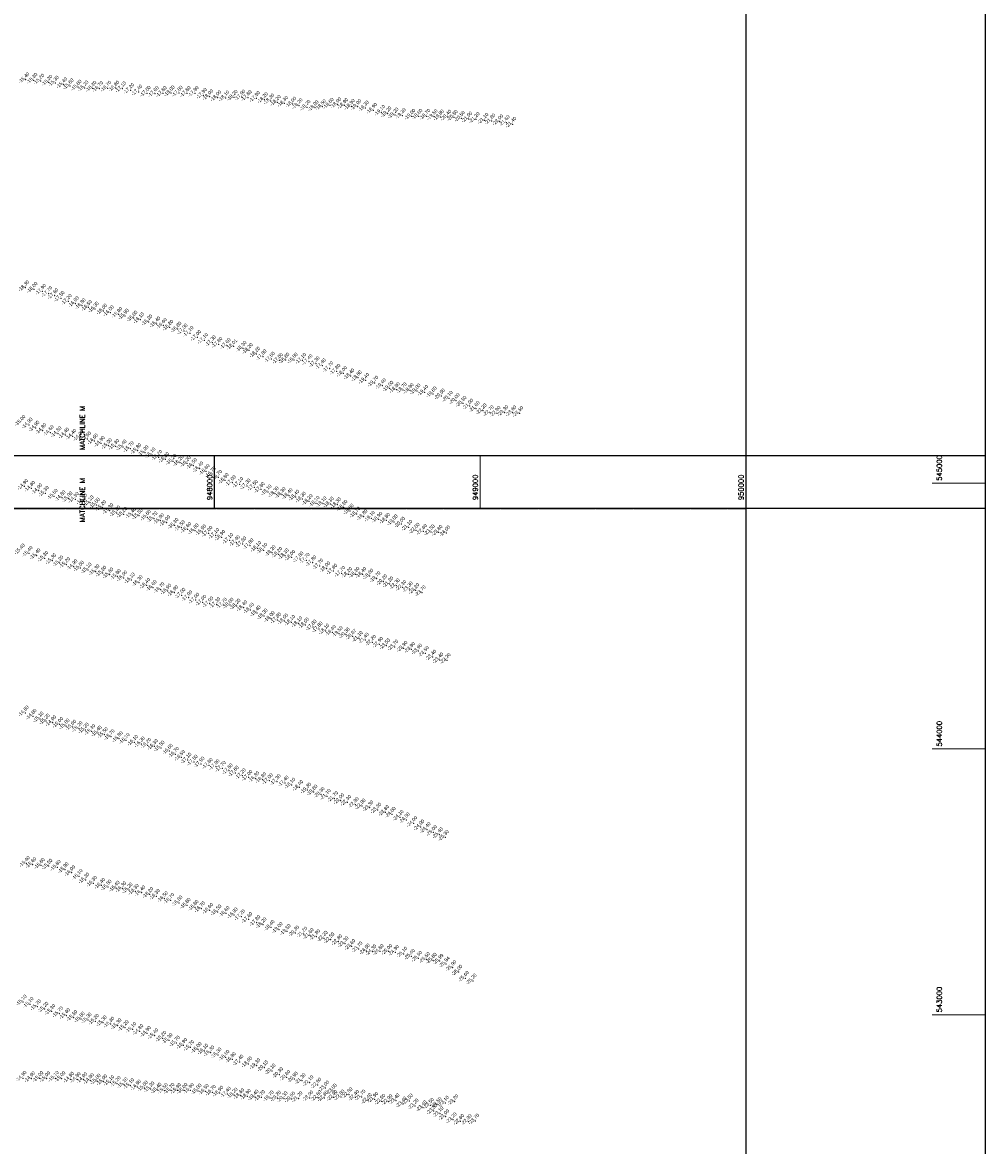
# Model space of a CAD drawing. Header units: feet. Extents: x 923032 to 950902, y 470215 to 606658.
# Tile 29 of 66: x 947278 to 950902, y 542508 to 546733. Entities that reach past the tile are written whole.
import ezdxf
from ezdxf.enums import TextEntityAlignment as Align

# ---------------------------------------------------------------- set-up
doc = ezdxf.new("R2010")
doc.units = ezdxf.units.FT
doc.header["$MEASUREMENT"] = 0
doc.header["$XCLIPFRAME"] = 0
doc.header["$PDSIZE"] = 100
doc.linetypes.add('DASHED', pattern=[0.75, 0.5, -0.25])
doc.linetypes.add('DASHED2', pattern=[0.375, 0.25, -0.125])
doc.layers.add('ALIGNSPACE-24x36', color=1, linetype='DASHED2', plot=False)
for name, color, linetype in [('ELEV8', 7, 'Continuous'), ('GRID-LABELS-X', 7, 'Continuous'), ('GRID-LABELS-Y', 7, 'Continuous'), ('GRID-TICKS-X', 7, 'Continuous'), ('GRID-TICKS-Y', 7, 'Continuous'), ('MATCHLINE', 7, 'DASHED'), ('POINTS8', 7, 'Continuous')]:
    doc.layers.add(name, color=color, linetype=linetype)
doc.layers.add('MrSID', color=251, linetype='Continuous', transparency=0.2)
doc.styles.add('MM-STANDARD', font='txt', dxfattribs={"height": 1})
doc.styles.get("Standard").update_dxf_attribs({"font": 'simplex.shx'})
picture_1 = doc.add_image_def('image3.sid', size_in_pixel=(6317, 6971))

msp = doc.modelspace()

# ---------------------------------------------------------------- linework, layer by layer
at = {"layer": 'ALIGNSPACE-24x36'}
for points in [[(944000, 549160.2), (950900.2, 549160.2), (950900.2, 544904.4), (944000, 544904.4)], [(944000, 545104.4), (950900.2, 545104.4), (950900.2, 540848.6), (944000, 540848.6)]]:
    msp.add_lwpolyline(points, close=True, dxfattribs=at)
at = {"layer": 'GRID-TICKS-X', "const_width": 4, "flags": 128}
for points in [[(948000, 545104.4), (948000, 544904.4)], [(949000, 545104.4), (949000, 544904.4)], [(950000, 545104.4), (950000, 544904.4)]]:
    msp.add_lwpolyline(points, dxfattribs=at)
at = {"layer": 'GRID-TICKS-Y', "const_width": 4, "flags": 128}
for points in [[(950700.2, 545000), (950900.2, 545000)], [(950700.2, 544000), (950900.2, 544000)], [(950700.2, 543000), (950900.2, 543000)]]:
    msp.add_lwpolyline(points, dxfattribs=at)
at = {"layer": 'MATCHLINE'}
for p, q in [((944000, 545104.4), (950000, 545104.4)), ((944000, 544904.4), (950000, 544904.4))]:
    msp.add_line(p, q, dxfattribs=at)
at = {"layer": 'POINTS8', "color": 250, "linetype": 'Continuous', "lineweight": 0, "transparency": 33554687}
for p in [(947290.2, 546518, -15.4), (947320.6, 546515.8, -15.3), (947346.2, 546512.6, -15.2), (947376.8, 546508.1, -15.2), (947401.4, 546505.1, -15.3), (947432.5, 546499.4, -15.4), (947456.7, 546494.8, -15.6), (947486.7, 546489.9, -15.8), (947512.6, 546487, -16.2), (947542.6, 546485.5, -16.3), (947567.7, 546484.6, -16.7), (947598.2, 546486, -16.7), (947628.2, 546486.3, -16.8), (947653.9, 546483.7, -17.1), (947684.5, 546477.3, -17.2), (947715, 546471.8, -17.4), (947746.8, 546467.1, -17.6), (947777, 546465.6, -17.6), (947807.1, 546466, -17.8), (947837.1, 546468.3, -18), (947867, 546467.5, -17.8), (947897.2, 546466.1, -17.8), (947927.3, 546466.4, -17.9), (947958.3, 546459.2, -17.9), (947981.9, 546454.3, -18), (948011.9, 546450.3, -18), (948042.3, 546449.6, -18.1), (948073.9, 546451.9, -18.2), (948103.1, 546452.8, -17.9), (948127.1, 546450.9, -17.8), (948158.1, 546447.3, -17.9), (948187.9, 546443, -18.2), (948211.5, 546438.2, -18.3), (948236.6, 546432.6, -18.2), (948263.7, 546428.9, -18.3), (948294.6, 546426.1, -18), (948318.2, 546420.6, -18.2), (948348.2, 546414.4, -18.2), (948378.5, 546412.8, -18), (948406.6, 546416.4, -18.5), (948435.8, 546421.7, -18.6), (948463.8, 546423.5, -18.9), (948489.7, 546421, -18.9), (948515, 546417.8, -18.9), (948539.5, 546416.6, -19), (948568.1, 546411.3, -19.3), (948598.8, 546402.9, -18.9), (948629, 546395.5, -19.1), (948652.7, 546389.8, -19.2), (948679.3, 546385.2, -19.2), (948706.9, 546383, -19.3), (948742.8, 546380.5, -19), (948769.5, 546380.5, -18.6), (948799.1, 546380.2, -18.7), (948826.2, 546379.3, -19.5), (948850.2, 546378, -19.8), (948877.9, 546377, -20.4), (948902.4, 546376.1, -20.5), (948929.1, 546372.9, -20.5), (948956.9, 546370.4, -21), (948984.8, 546368.2, -21.2), (949017.8, 546364.9, -21.1), (949043.9, 546362.6, -21.8), (949073.2, 546359.9, -22), (949098.2, 546356.6, -21.6), (949122.6, 546350.3, -21.4), (947289.2, 545735.2, -18.3), (947320.9, 545728.9, -18), (947352.9, 545721.7, -17.9), (947376, 545713.3, -17.7), (947399, 545705.5, -17.6), (947422.8, 545695.5, -17.5), (947450.2, 545683.8, -17.2), (947476.7, 545675.1, -16.9), (947502.1, 545667.8, -16.8), (947526, 545661, -16.5), (947551.3, 545654.9, -16.3), (947582.6, 545647.4, -16), (947608.2, 545641.3, -16), (947639.6, 545634.6, -15.8), (947664.4, 545628.7, -15.9), (947696.9, 545621.1, -16), (947721.6, 545614.5, -16.1), (947753.1, 545606.7, -16.2), (947783.1, 545599.3, -16.4), (947807.9, 545593.4, -16.6), (947832, 545586.7, -16.8), (947862.4, 545579.9, -16.8), (947885.5, 545572.8, -17), (947908.1, 545563.1, -17.1), (947936.4, 545548.2, -17), (947962.6, 545537.1, -17.1), (947992, 545528.1, -17.3), (948016.6, 545522.1, -17.6), (948047.9, 545517.6, -17.6), (948072.4, 545514.5, -18), (948107.5, 545506.9, -18.3), (948131, 545499.3, -18.2), (948158.5, 545485.5, -18.2), (948182.8, 545475.3, -17.8), (948214.1, 545466.5, -17.5), (948244.4, 545462.4, -17), (948268.8, 545463.1, -16.8), (948299.9, 545463.1, -16.8), (948331.7, 545462.1, -17.1), (948355.8, 545457.5, -17.4), (948382.3, 545449.9, -17.3), (948406.1, 545441.4, -17.4), (948434.1, 545430.7, -17.7), (948460.7, 545420.9, -17.8), (948485.6, 545413, -18), (948513.2, 545403.6, -18.4), (948541.1, 545396.4, -18.8), (948569.2, 545386.8, -19.4), (948603.3, 545376.2, -19.7), (948632.3, 545366.6, -19.4), (948660.2, 545357.3, -19), (948684.6, 545352.2, -18.9), (948710.5, 545351, -18.7), (948736.5, 545349, -18.9), (948762.1, 545346.8, -19), (948791.3, 545341.6, -19.4), (948823.3, 545335.6, -19.6), (948854.2, 545328, -20), (948883.6, 545319.3, -20.1), (948910, 545310.6, -20), (948935.3, 545300.1, -20.5), (948960.8, 545290.1, -21), (948984.9, 545280.5, -21.6), (949011.2, 545272.1, -22.2), (949037.7, 545265.1, -22.7), (949063.4, 545262.3, -22.9), (949092.6, 545265.5, -23.3), (949122.5, 545264.7, -23.6), (949148.9, 545262.2, -23.5), (947302.2, 545218.8, -14.9), (947328.1, 545207.1, -14.9), (947354.1, 545197.7, -14.8), (947382.2, 545190.4, -14.6), (947411.1, 545186.2, -14.5), (947439.7, 545180.9, -14.4), (947467, 545176.2, -14.4), (947494.8, 545171.9, -14.3), (947522.5, 545166.5, -14.6), (947548.4, 545158.8, -14.6), (947573.9, 545149.6, -14.9), (947600.9, 545141.2, -15), (947628.2, 545138.5, -15.3), (947655.9, 545136.3, -15.4), (947683.3, 545129.8, -15.7), (947711.4, 545122.4, -15.8), (947738.6, 545114.9, -15.9), (947764.8, 545106.4, -16.1), (947789.9, 545097.5, -16.2), (947815.9, 545089.3, -16.2), (947843.8, 545081.9, -16.2), (947870.8, 545077.5, -16.2), (947897.6, 545074.5, -16.2), (947921.2, 545066.1, -16.5), (947945, 545054.1, -16.4), (947968.7, 545044.1, -16.6), (947991.6, 545034.1, -16.7), (948015.4, 545022.3, -16.7), (948040.4, 545010.2, -16.8), (948067.5, 545001.7, -17), (947285.3, 544987.7, -14.9), (947311.8, 544980.7, -14.8), (947338.5, 544971.1, -14.9), (947363.9, 544961.6, -15.3), (948094.9, 544995.7, -17.1), (948122.5, 544989.5, -17.3), (948150.2, 544984.5, -17.5), (948176, 544976.4, -17.8), (948201.7, 544967.2, -18.1), (948228.4, 544960.1, -18.3), (948254.5, 544957.2, -18.3), (947397.2, 544950.8, -15.5), (947426.4, 544945, -14.8), (947452.4, 544941, -15), (947476.5, 544939.1, -14.9), (947507.6, 544933.1, -14.9), (947532.4, 544926, -15.1), (947555.3, 544917.7, -15), (948280.8, 544953.4, -18.4), (948306.2, 544947.4, -18.4), (948330.9, 544939.7, -18.3), (948356.4, 544931.1, -18.2), (948382.5, 544923.9, -18.1), (948408.7, 544922.3, -18.1), (948435.9, 544921.2, -18.1), (948463, 544918.5, -18.3), (947578.8, 544908.1, -15.2), (947606.4, 544896.9, -15.3), (947632.5, 544887.9, -15.2), (947658.7, 544883, -15.2), (947691.8, 544880.4, -15.4), (947716.6, 544877, -15.5), (947747.5, 544871.9, -15.6), (948487.2, 544908.9, -18.5), (948510.8, 544894.9, -18.6), (948535.7, 544883.4, -18.7), (948562.4, 544873.9, -18.8), (947772.3, 544865.8, -15.7), (947797, 544858.8, -15.9), (947820.3, 544851.3, -16), (947851.2, 544841, -16.3), (947875.7, 544832.4, -16.5), (948590.3, 544868, -19.1), (948618.7, 544864, -18.9), (948647.3, 544860.4, -18.8), (948676.2, 544854.4, -19), (948704, 544845.7, -20), (948731.4, 544834.1, -21.1), (947899.4, 544825.7, -16.6), (947927.2, 544820.7, -16.8), (947955.1, 544816.5, -16.9), (947979.2, 544811, -17), (948004.5, 544803.7, -17.1), (948027.4, 544796.2, -16.9), (948758.8, 544823, -22), (948786.6, 544818.4, -22.6), (948815.7, 544816.7, -23.5), (948844.7, 544814.6, -23.8), (948873.3, 544812.7, -24), (948057.3, 544784.7, -17.1), (948082.6, 544776.4, -17.4), (948106.6, 544771.6, -17.5), (948133.9, 544764.2, -17.8), (948162.6, 544754.8, -18.1), (948185.9, 544747.4, -18.1), (947302.5, 544735.8, -15.4), (947331.9, 544727.1, -15.4), (947361.3, 544717.3, -15.3), (947390.9, 544707.8, -15.3), (948217.1, 544738.6, -18.2), (948242, 544732.1, -18.2), (948266.5, 544726.8, -18.1), (948290.7, 544721.1, -18), (948321.8, 544715, -17.8), (948345.6, 544710, -17.7), (948370.3, 544700.7, -17.8), (947418.2, 544699.7, -15.2), (947443.5, 544693.7, -15.2), (947471.2, 544686.2, -14.9), (947495.8, 544680.4, -15), (947524.2, 544673.3, -15.1), (947553.8, 544666.9, -15.3), (947579.8, 544661.3, -15.5), (948396.4, 544688.3, -17.7), (948422.2, 544677.8, -18), (948448.4, 544669, -17.8), (948478.6, 544660.8, -17.7), (947606.2, 544655.2, -15.6), (947634.5, 544648.9, -15.8), (947658.4, 544643.6, -16), (947687.2, 544635.7, -16.1), (947716.6, 544625.8, -16.3), (948504.8, 544656.3, -18.2), (948532.4, 544656.8, -18.3), (948558.2, 544656.3, -18.4), (948584.6, 544650.4, -18.6), (948611.3, 544640.5, -19.7), (948636.4, 544629, -20.2), (948660, 544620.9, -21.2), (947745.1, 544615.6, -16.4), (947769.4, 544607.1, -16.6), (947798.5, 544599.5, -16.7), (947823.8, 544594.2, -16.9), (947849.9, 544587.8, -16.9), (947877.6, 544578.5, -17), (948684.3, 544613.8, -22.3), (948709, 544607.8, -22.3), (948733.3, 544602.2, -23.3), (948757.8, 544596.2, -23.2), (948781.7, 544587.7, -23.7), (947903.4, 544568.9, -17), (947929.6, 544559.9, -17), (947955.9, 544552.1, -17), (947982.4, 544546.2, -17), (948008.6, 544542.7, -17.3), (948033.8, 544541.3, -17.7), (948058.6, 544540.9, -18), (948084.6, 544537.5, -18.2), (948109.8, 544531.6, -18.4), (948135.5, 544522.4, -18.4), (948160.7, 544511.9, -18.4), (948186.9, 544500.4, -18.3), (948213.4, 544490.6, -18), (948237.3, 544485.5, -17.8), (948263.7, 544481.5, -18), (948290.2, 544476.8, -18.1), (948316.8, 544471.4, -18.1), (948342.6, 544466.5, -18), (948370.9, 544458.8, -17.8), (948393.8, 544451.6, -17.8), (948418.7, 544444, -18.1), (948444, 544438.4, -18.4), (948469.7, 544434.1, -19.5), (948495.3, 544429.3, -20.4), (948520.7, 544423.6, -20.7), (948544.8, 544415.7, -21.1), (948568.1, 544409.6, -21.4), (948594.8, 544401.3, -22.2), (948621.4, 544393.8, -22.9), (948647.6, 544387.9, -23.5), (948678.4, 544383.8, -23.7), (948713, 544378.3, -23.9), (948741.5, 544374.5, -23.9), (948768, 544368.3, -23.9), (948793.9, 544359.3, -23.5), (948821.2, 544345.5, -23.4), (948848.1, 544335, -23.4), (948875.7, 544333.2, -23.2), (947288.2, 544135.5, -14.8), (947317.2, 544123.2, -14.8), (947343.8, 544112.8, -15.1), (947366.9, 544104.8, -15.2), (947391.1, 544098.6, -14.9), (947417.3, 544092.2, -15), (947441.5, 544086.8, -15), (947466.4, 544082, -15), (947490.2, 544076.7, -15.2), (947514, 544071.1, -15.2), (947538.3, 544065.8, -15.3), (947562.6, 544059.8, -15.4), (947586.1, 544053.7, -15.5), (947610.9, 544046.5, -15.7), (947641.6, 544038.7, -15.8), (947667.7, 544032, -16.1), (947698.9, 544025.2, -16.1), (947724.8, 544019, -16.3), (947748.6, 544014.1, -16.2), (947774.4, 544009.3, -16.3), (947798.9, 544003.4, -16.5), (947830.1, 543991.6, -16.6), (947853.4, 543979.8, -16.7), (947875.9, 543968.1, -16.5), (947900.1, 543958.1, -17.1), (947923.4, 543950.4, -17.5), (947949.5, 543943.1, -17.9), (947980.2, 543938.2, -17.8), (948005.9, 543933.7, -17.9), (948029.6, 543927, -17.7), (948055.4, 543917.9, -17.6), (948078.4, 543909.1, -17.6), (948105, 543899.2, -17.2), (948129.6, 543892.9, -17), (948155.3, 543887.9, -16.8), (948181.3, 543884.7, -16.8), (948206.5, 543880.6, -17), (948236, 543877.1, -17.3), (948266.1, 543871.8, -17.4), (948290.9, 543863.9, -18.1), (948320.3, 543855.1, -18.4), (948350.5, 543845.5, -19.3), (948374.4, 543837.9, -19.6), (948401.5, 543829.1, -20.3), (948424.5, 543821.7, -21.1), (948452, 543813.4, -21.7), (948474.9, 543805.2, -22), (948501.1, 543798.7, -22.3), (948530, 543790.8, -22.9), (948555.3, 543785.6, -22.9), (948584.8, 543778.7, -23.3), (948614.2, 543770, -23.3), (948643.8, 543761, -23.8), (948669, 543754.2, -24), (948698.3, 543743, -24.1), (948721.9, 543733.2, -24), (948750.1, 543719.7, -24), (948776.6, 543706.8, -24), (948800.2, 543696.8, -24.4), (948824.1, 543685.8, -25), (948846.6, 543676.8, -25.4), (948868.7, 543667.4, -25.3), (947292.3, 543569.1, -15.4), (947316.3, 543565, -15.6), (947348.1, 543561.9, -15.6), (947376.9, 543559, -15.5), (947408.6, 543554.8, -15.8), (947437.9, 543546, -15.9), (947462.7, 543534.6, -16), (947490.6, 543520.3, -16.1), (947515.5, 543506.8, -16.3), (947544.8, 543494.6, -16.3), (947575.2, 543486.6, -16.4), (947599.4, 543480.3, -16.5), (947630.1, 543476.3, -16.4), (947654.4, 543473.8, -16.3), (947678.5, 543469.6, -16.2), (947702.1, 543464.4, -16.3), (947726.3, 543458.8, -16.4), (947756.7, 543452.4, -16.2), (947781.6, 543445.4, -16.3), (947811.9, 543436.7, -16.5), (947835.5, 543430.1, -16.7), (947866.4, 543420.8, -16.8), (947897.1, 543411.8, -16.8), (947927.2, 543404.1, -16.8), (947951.1, 543398.4, -16.7), (947982, 543392.5, -16.6), (948012.9, 543387, -16.5), (948043.4, 543380.9, -16.6), (948074.6, 543375.5, -16.9), (948101.5, 543368.5, -17.2), (948129.4, 543358.3, -17.6), (948159.6, 543346.8, -17.8), (948182.6, 543338.8, -18.2), (948213.2, 543328.8, -18.4), (948243.2, 543320.6, -19), (948273.6, 543313.1, -19.5), (948305.2, 543307.6, -20.3), (948336.1, 543303.4, -21.2), (948360.1, 543298.2, -21.6), (948384.2, 543293.8, -21.8), (948413.1, 543288, -22.2), (948438.2, 543281.8, -22.5), (948467.2, 543274.5, -22.8), (948491.2, 543267.2, -23.3), (948517, 543256.8, -23.6), (948543.6, 543247.6, -23.7), (948572, 543239.9, -24), (948596.1, 543236.8, -24.3), (948623.5, 543238, -24.8), (948655.4, 543238, -25), (948681.2, 543234.6, -24.9), (948712, 543227.9, -25.1), (948741.1, 543219.9, -25.4), (948768.2, 543212.4, -25.5), (948797.6, 543207.8, -25.5), (948823.2, 543205.2, -25.8), (948848.5, 543201.5, -26), (948871.9, 543190.8, -25.9), (948897.1, 543177.1, -25.9), (948919.7, 543160.3, -26), (948944.5, 543136.8, -25.6), (948973.5, 543126.9, -25.2), (947280, 543047.6, -15.1), (947306, 543038.7, -15.1), (947333.8, 543029.8, -15.2), (947362, 543020.9, -15.2), (947388.1, 543012.4, -15.3), (947416.7, 543003.6, -15.7), (947443.2, 542996.8, -15.4), (947470.7, 542989.5, -15.5), (947498.5, 542983.7, -15.8), (947524.6, 542980.1, -15.3), (947552.2, 542975.3, -15.2), (947581.3, 542969.7, -15.3), (947609.6, 542964.5, -15.3), (947636.8, 542958.6, -15.3), (947664.1, 542951.8, -15.2), (947692.2, 542944.5, -15.1), (947719.3, 542937.1, -14.8), (947747.2, 542929.8, -14.9), (947775.2, 542921.5, -15.4), (947805.4, 542911.6, -15.2), (947828.9, 542903.2, -15.3), (947856.5, 542893.3, -15.7), (947883.9, 542884.7, -15.9), (947910.2, 542876.8, -15.7), (947938.5, 542869.2, -16), (947962.9, 542863.1, -16.1), (947986.2, 542856.8, -16.3), (948013.2, 542848.9, -16.3), (948043, 542839.9, -16.5), (948067.1, 542831.6, -16.9), (948095.8, 542821.9, -17.4), (948128.1, 542815, -18.6), (948159, 542808.3, -19.3), (948188.3, 542800.2, -20.1), (947279.4, 542761.1, -14.9), (947311.6, 542759.2, -14.9), (947343, 542760.1, -15), (947368.6, 542759.7, -15), (947401.1, 542760.9, -15.1), (947425.9, 542759.9, -15), (947458.3, 542757.5, -14.9), (948216.9, 542788.5, -20.1), (948244.9, 542774.9, -20.3), (948272.2, 542764.2, -20.6), (948300.6, 542757.8, -20.9), (947483.3, 542756.6, -14.9), (947507.9, 542755.4, -14.9), (947533.1, 542752.4, -14.9), (947558.6, 542750.3, -15), (947582.7, 542747.9, -15), (947609.2, 542745.1, -15.1), (947634.3, 542741.2, -15.2), (947660.2, 542736.8, -15.1), (947684.2, 542733.4, -15.1), (947710.3, 542728, -14.9), (947736.5, 542724.1, -15), (947760.7, 542720.8, -15.2), (947787.3, 542716.4, -15.4), (947811.3, 542714.8, -15.5), (947836.3, 542715.2, -15.7), (947861, 542715.1, -15.9), (947885.2, 542715.3, -16), (947909.5, 542715.2, -15.9), (948329.9, 542752.2, -21.3), (948359.3, 542744.5, -22.1), (948388.9, 542735.4, -22.5), (948418.3, 542724.5, -23), (947938.3, 542712.9, -16), (947965.8, 542711.5, -16.5), (947992.4, 542708.2, -16.7), (948019.9, 542704.9, -16.9), (948048.8, 542701.4, -17.4), (948074, 542697.7, -18.2), (948098.7, 542695.6, -18.6), (948124.2, 542693.1, -18.9), (948152.7, 542690.3, -19.4), (948177.1, 542688.6, -19.7), (948209.9, 542686.9, -19.7), (948237.2, 542686.5, -20.2), (948262, 542684, -20.3), (948290.2, 542683, -20.5), (948317.9, 542684.3, -21.2), (948358.2, 542687.2, -22), (948389.7, 542687.6, -22.6), (948414.3, 542686.5, -22.8), (948447.1, 542713, -23), (948449.5, 542688.7, -22.9), (948476.1, 542690.8, -22.8), (948506.3, 542698.8, -22.5), (948530.9, 542689.4, -22.4), (948554.9, 542690.5, -21.7), (948578.7, 542677.5, -22.4), (948603.2, 542681.9, -21.9), (948629.6, 542674.5, -22.5), (948656.4, 542673.3, -22.9), (948683.1, 542676.1, -23.4), (948733.4, 542675.4, -23.5), (948904.5, 542672.8, -23.2), (948709.7, 542664.4, -23.4), (948755.1, 542656.5, -23.2), (948785.6, 542649.8, -23.4), (948812.8, 542659.1, -23.5), (948825.5, 542638.3, -23.3), (948841.5, 542662.1, -23.5), (948869.1, 542667.3, -23.1), (948848.8, 542627.3, -23.1), (948870.2, 542616.5, -23), (948898.1, 542604.8, -23.2), (948926.2, 542598.6, -22.6), (948955.2, 542598, -22.9), (948982.6, 542600.1, -23.7)]:
    msp.add_point(p, dxfattribs=at)

# ---------------------------------------------------------------- texts
at = {"layer": 'ELEV8', "color": 18, "true_color": 0x000000, "transparency": 33554687, "style": 'MM-STANDARD'}
for s, p in [('-15.40', (947290.2, 546518, -15.4)), ('-15.30', (947320.6, 546515.8, -15.3)), ('-15.20', (947346.2, 546512.6, -15.2)), ('-15.20', (947376.8, 546508.1, -15.2)), ('-15.30', (947401.4, 546505.1, -15.3)), ('-15.40', (947432.5, 546499.4, -15.4)), ('-15.60', (947456.7, 546494.8, -15.6)), ('-15.80', (947486.7, 546489.9, -15.8)), ('-16.20', (947512.6, 546487, -16.2)), ('-16.30', (947542.6, 546485.5, -16.3)), ('-16.70', (947567.7, 546484.6, -16.7)), ('-16.70', (947598.2, 546486, -16.7)), ('-16.80', (947628.2, 546486.3, -16.8)), ('-17.10', (947653.9, 546483.7, -17.1)), ('-17.20', (947684.5, 546477.3, -17.2)), ('-17.40', (947715, 546471.8, -17.4)), ('-17.60', (947746.8, 546467.1, -17.6)), ('-17.60', (947777, 546465.6, -17.6)), ('-17.80', (947807.1, 546466, -17.8)), ('-18.00', (947837.1, 546468.3, -18)), ('-17.80', (947867, 546467.5, -17.8)), ('-17.80', (947897.2, 546466.1, -17.8)), ('-17.90', (947927.3, 546466.4, -17.9)), ('-17.90', (947958.3, 546459.2, -17.9)), ('-18.00', (947981.9, 546454.3, -18)), ('-18.00', (948011.9, 546450.3, -18)), ('-18.10', (948042.3, 546449.6, -18.1)), ('-18.20', (948073.9, 546451.9, -18.2)), ('-17.90', (948103.1, 546452.8, -17.9)), ('-17.80', (948127.1, 546450.9, -17.8)), ('-17.90', (948158.1, 546447.3, -17.9)), ('-18.20', (948187.9, 546443, -18.2)), ('-18.30', (948211.5, 546438.2, -18.3)), ('-18.20', (948236.6, 546432.6, -18.2)), ('-18.30', (948263.7, 546428.9, -18.3)), ('-18.00', (948294.6, 546426.1, -18)), ('-18.20', (948318.2, 546420.6, -18.2)), ('-18.20', (948348.2, 546414.4, -18.2)), ('-18.00', (948378.5, 546412.8, -18)), ('-18.50', (948406.6, 546416.4, -18.5)), ('-18.60', (948435.8, 546421.7, -18.6)), ('-18.90', (948463.8, 546423.5, -18.9)), ('-18.90', (948489.7, 546421, -18.9)), ('-18.90', (948515, 546417.8, -18.9)), ('-19.00', (948539.5, 546416.6, -19)), ('-19.30', (948568.1, 546411.3, -19.3)), ('-18.90', (948598.8, 546402.9, -18.9)), ('-19.10', (948629, 546395.5, -19.1)), ('-19.20', (948652.7, 546389.8, -19.2)), ('-19.20', (948679.3, 546385.2, -19.2)), ('-19.30', (948706.9, 546383, -19.3)), ('-19.00', (948742.8, 546380.5, -19)), ('-18.60', (948769.5, 546380.5, -18.6)), ('-18.70', (948799.1, 546380.2, -18.7)), ('-19.50', (948826.2, 546379.3, -19.5)), ('-19.80', (948850.2, 546378, -19.8)), ('-20.40', (948877.9, 546377, -20.4)), ('-20.50', (948902.4, 546376.1, -20.5)), ('-20.50', (948929.1, 546372.9, -20.5)), ('-21.00', (948956.9, 546370.4, -21)), ('-21.20', (948984.8, 546368.2, -21.2)), ('-21.10', (949017.8, 546364.9, -21.1)), ('-21.80', (949043.9, 546362.6, -21.8)), ('-22.00', (949073.2, 546359.9, -22)), ('-21.60', (949098.2, 546356.6, -21.6)), ('-21.40', (949122.6, 546350.3, -21.4)), ('-18.30', (947289.2, 545735.2, -18.3)), ('-18.00', (947320.9, 545728.9, -18)), ('-17.90', (947352.9, 545721.7, -17.9)), ('-17.70', (947376, 545713.3, -17.7)), ('-17.60', (947399, 545705.5, -17.6)), ('-17.50', (947422.8, 545695.5, -17.5)), ('-17.20', (947450.2, 545683.8, -17.2)), ('-16.90', (947476.7, 545675.1, -16.9)), ('-16.80', (947502.1, 545667.8, -16.8)), ('-16.50', (947526, 545661, -16.5)), ('-16.30', (947551.3, 545654.9, -16.3)), ('-16.00', (947582.6, 545647.4, -16)), ('-16.00', (947608.2, 545641.3, -16)), ('-15.80', (947639.6, 545634.6, -15.8)), ('-15.90', (947664.4, 545628.7, -15.9)), ('-16.00', (947696.9, 545621.1, -16)), ('-16.10', (947721.6, 545614.5, -16.1)), ('-16.20', (947753.1, 545606.7, -16.2)), ('-16.40', (947783.1, 545599.3, -16.4)), ('-16.60', (947807.9, 545593.4, -16.6)), ('-16.80', (947832, 545586.7, -16.8)), ('-16.80', (947862.4, 545579.9, -16.8)), ('-17.00', (947885.5, 545572.8, -17)), ('-17.10', (947908.1, 545563.1, -17.1)), ('-17.00', (947936.4, 545548.2, -17)), ('-17.10', (947962.6, 545537.1, -17.1)), ('-17.30', (947992, 545528.1, -17.3)), ('-17.60', (948016.6, 545522.1, -17.6)), ('-17.60', (948047.9, 545517.6, -17.6)), ('-18.01', (948072.4, 545514.5, -18)), ('-18.30', (948107.5, 545506.9, -18.3)), ('-18.20', (948131, 545499.3, -18.2)), ('-18.20', (948158.5, 545485.5, -18.2)), ('-17.80', (948182.8, 545475.3, -17.8)), ('-17.50', (948214.1, 545466.5, -17.5)), ('-17.00', (948244.4, 545462.4, -17)), ('-16.80', (948268.8, 545463.1, -16.8)), ('-16.80', (948299.9, 545463.1, -16.8)), ('-17.10', (948331.7, 545462.1, -17.1)), ('-17.40', (948355.8, 545457.5, -17.4)), ('-17.30', (948382.3, 545449.9, -17.3)), ('-17.40', (948406.1, 545441.4, -17.4)), ('-17.70', (948434.1, 545430.7, -17.7)), ('-17.80', (948460.7, 545420.9, -17.8)), ('-18.00', (948485.6, 545413, -18)), ('-18.40', (948513.2, 545403.6, -18.4)), ('-18.80', (948541.1, 545396.4, -18.8)), ('-19.40', (948569.2, 545386.8, -19.4)), ('-19.70', (948603.3, 545376.2, -19.7)), ('-19.40', (948632.3, 545366.6, -19.4)), ('-19.00', (948660.2, 545357.3, -19)), ('-18.90', (948684.6, 545352.2, -18.9)), ('-18.70', (948710.5, 545351, -18.7)), ('-18.90', (948736.5, 545349, -18.9)), ('-19.00', (948762.1, 545346.8, -19)), ('-19.40', (948791.3, 545341.6, -19.4)), ('-19.60', (948823.3, 545335.6, -19.6)), ('-20.00', (948854.2, 545328, -20)), ('-20.10', (948883.6, 545319.3, -20.1)), ('-20.00', (948910, 545310.6, -20)), ('-20.50', (948935.3, 545300.1, -20.5)), ('-21.00', (948960.8, 545290.1, -21)), ('-21.60', (948984.9, 545280.5, -21.6)), ('-22.20', (949011.2, 545272.1, -22.2)), ('-22.70', (949037.7, 545265.1, -22.7)), ('-23.30', (949092.6, 545265.5, -23.3)), ('-23.60', (949122.5, 545264.7, -23.6)), ('-15.00', (947275.3, 545228.6, -15)), ('-22.90', (949063.4, 545262.3, -22.9)), ('-23.50', (949148.9, 545262.2, -23.5)), ('-14.90', (947302.2, 545218.8, -14.9)), ('-14.90', (947328.1, 545207.1, -14.9)), ('-14.80', (947354.1, 545197.7, -14.8)), ('-14.60', (947382.2, 545190.4, -14.6)), ('-14.50', (947411.1, 545186.2, -14.5)), ('-14.40', (947439.7, 545180.9, -14.4)), ('-14.40', (947467, 545176.2, -14.4)), ('-14.30', (947494.8, 545171.9, -14.3)), ('-14.60', (947522.5, 545166.5, -14.6)), ('-14.60', (947548.4, 545158.8, -14.6)), ('-14.90', (947573.9, 545149.6, -14.9)), ('-15.00', (947600.9, 545141.2, -15)), ('-15.30', (947628.2, 545138.5, -15.3)), ('-15.40', (947655.9, 545136.3, -15.4)), ('-15.70', (947683.3, 545129.8, -15.7)), ('-15.80', (947711.4, 545122.4, -15.8)), ('-15.90', (947738.6, 545114.9, -15.9)), ('-16.10', (947764.8, 545106.4, -16.1)), ('-16.20', (947789.9, 545097.5, -16.2)), ('-16.20', (947815.9, 545089.3, -16.2)), ('-16.20', (947843.8, 545081.9, -16.2)), ('-16.20', (947870.8, 545077.5, -16.2)), ('-16.20', (947897.6, 545074.5, -16.2)), ('-16.50', (947921.2, 545066.1, -16.5)), ('-16.40', (947945, 545054.1, -16.4)), ('-16.60', (947968.7, 545044.1, -16.6)), ('-16.70', (947991.6, 545034.1, -16.7)), ('-16.70', (948015.4, 545022.3, -16.7)), ('-16.80', (948040.4, 545010.2, -16.8)), ('-14.90', (947285.3, 544987.7, -14.9)), ('-14.80', (947311.8, 544980.7, -14.8)), ('-14.90', (947338.5, 544971.1, -14.9)), ('-17.00', (948067.5, 545001.7, -17)), ('-17.10', (948094.9, 544995.7, -17.1)), ('-17.30', (948122.5, 544989.5, -17.3)), ('-17.50', (948150.2, 544984.5, -17.5)), ('-17.80', (948176, 544976.4, -17.8)), ('-15.30', (947363.9, 544961.6, -15.3)), ('-15.50', (947397.2, 544950.8, -15.5)), ('-14.80', (947426.4, 544945, -14.8)), ('-15.00', (947452.4, 544941, -15)), ('-14.90', (947476.5, 544939.1, -14.9)), ('-14.90', (947507.6, 544933.1, -14.9)), ('-15.10', (947532.4, 544926, -15.1)), ('-18.10', (948201.7, 544967.2, -18.1)), ('-18.30', (948228.4, 544960.1, -18.3)), ('-18.30', (948254.5, 544957.2, -18.3)), ('-18.40', (948280.8, 544953.4, -18.4)), ('-18.40', (948306.2, 544947.4, -18.4)), ('-18.30', (948330.9, 544939.7, -18.3)), ('-18.20', (948356.4, 544931.1, -18.2)), ('-15.00', (947555.3, 544917.7, -15)), ('-15.20', (947578.8, 544908.1, -15.2)), ('-15.30', (947606.4, 544896.9, -15.3)), ('-15.20', (947632.5, 544887.9, -15.2)), ('-18.10', (948382.5, 544923.9, -18.1)), ('-18.10', (948408.7, 544922.3, -18.1)), ('-18.10', (948435.9, 544921.2, -18.1)), ('-18.30', (948463, 544918.5, -18.3)), ('-18.50', (948487.2, 544908.9, -18.5)), ('-18.60', (948510.8, 544894.9, -18.6)), ('-18.70', (948535.7, 544883.4, -18.7)), ('-15.20', (947658.7, 544883, -15.2)), ('-15.40', (947691.8, 544880.4, -15.4)), ('-15.50', (947716.6, 544877, -15.5)), ('-15.60', (947747.5, 544871.9, -15.6)), ('-15.70', (947772.3, 544865.8, -15.7)), ('-15.90', (947797, 544858.8, -15.9)), ('-16.00', (947820.3, 544851.3, -16)), ('-16.30', (947851.2, 544841, -16.3)), ('-18.80', (948562.4, 544873.9, -18.8)), ('-19.10', (948590.3, 544868, -19.1)), ('-18.90', (948618.7, 544864, -18.9)), ('-18.80', (948647.3, 544860.4, -18.8)), ('-19.00', (948676.2, 544854.4, -19)), ('-20.00', (948704, 544845.7, -20)), ('-16.50', (947875.7, 544832.4, -16.5)), ('-16.60', (947899.4, 544825.7, -16.6)), ('-16.80', (947927.2, 544820.7, -16.8)), ('-16.90', (947955.1, 544816.5, -16.9)), ('-17.00', (947979.2, 544811, -17)), ('-17.10', (948004.5, 544803.7, -17.1)), ('-21.10', (948731.4, 544834.1, -21.1)), ('-22.00', (948758.8, 544823, -22)), ('-22.60', (948786.6, 544818.4, -22.6)), ('-23.50', (948815.7, 544816.7, -23.5)), ('-23.80', (948844.7, 544814.6, -23.8)), ('-24.00', (948873.3, 544812.7, -24)), ('-16.90', (948027.4, 544796.2, -16.9)), ('-17.10', (948057.3, 544784.7, -17.1)), ('-17.40', (948082.6, 544776.4, -17.4)), ('-17.50', (948106.6, 544771.6, -17.5)), ('-17.80', (948133.9, 544764.2, -17.8)), ('-15.40', (947273.5, 544744.7, -15.4)), ('-15.40', (947302.5, 544735.8, -15.4)), ('-15.40', (947331.9, 544727.1, -15.4)), ('-15.30', (947361.3, 544717.3, -15.3)), ('-18.10', (948162.6, 544754.8, -18.1)), ('-18.10', (948185.9, 544747.4, -18.1)), ('-18.20', (948217.1, 544738.6, -18.2)), ('-18.20', (948242, 544732.1, -18.2)), ('-18.10', (948266.5, 544726.8, -18.1)), ('-18.00', (948290.7, 544721.1, -18)), ('-17.80', (948321.8, 544715, -17.8)), ('-15.30', (947390.9, 544707.8, -15.3)), ('-15.20', (947418.2, 544699.7, -15.2)), ('-15.20', (947443.5, 544693.7, -15.2)), ('-14.90', (947471.2, 544686.2, -14.9)), ('-15.00', (947495.8, 544680.4, -15)), ('-15.10', (947524.2, 544673.3, -15.1)), ('-17.70', (948345.6, 544710, -17.7)), ('-17.80', (948370.3, 544700.7, -17.8)), ('-17.70', (948396.4, 544688.3, -17.7)), ('-18.00', (948422.2, 544677.8, -18)), ('-15.30', (947553.8, 544666.9, -15.3)), ('-15.50', (947579.8, 544661.3, -15.5)), ('-15.60', (947606.2, 544655.2, -15.6)), ('-15.80', (947634.5, 544648.9, -15.8)), ('-16.00', (947658.4, 544643.6, -16)), ('-16.10', (947687.2, 544635.7, -16.1)), ('-17.80', (948448.4, 544669, -17.8)), ('-17.70', (948478.6, 544660.8, -17.7)), ('-18.20', (948504.8, 544656.3, -18.2)), ('-18.30', (948532.4, 544656.8, -18.3)), ('-18.40', (948558.2, 544656.3, -18.4)), ('-18.60', (948584.6, 544650.4, -18.6)), ('-19.70', (948611.3, 544640.5, -19.7)), ('-16.30', (947716.6, 544625.8, -16.3)), ('-16.40', (947745.1, 544615.6, -16.4)), ('-16.60', (947769.4, 544607.1, -16.6)), ('-16.70', (947798.5, 544599.5, -16.7)), ('-16.90', (947823.8, 544594.2, -16.9)), ('-16.90', (947849.9, 544587.8, -16.9)), ('-20.20', (948636.4, 544629, -20.2)), ('-21.20', (948660, 544620.9, -21.2)), ('-22.30', (948684.3, 544613.8, -22.3)), ('-22.30', (948709, 544607.8, -22.3)), ('-23.30', (948733.3, 544602.2, -23.3)), ('-23.20', (948757.8, 544596.2, -23.2)), ('-23.70', (948781.7, 544587.7, -23.7)), ('-17.00', (947877.6, 544578.5, -17)), ('-17.00', (947903.4, 544568.9, -17)), ('-17.00', (947929.6, 544559.9, -17)), ('-17.00', (947955.9, 544552.1, -17)), ('-17.00', (947982.4, 544546.2, -17)), ('-17.30', (948008.6, 544542.7, -17.3)), ('-17.70', (948033.8, 544541.3, -17.7)), ('-18.00', (948058.6, 544540.9, -18)), ('-18.20', (948084.6, 544537.5, -18.2)), ('-18.40', (948109.8, 544531.6, -18.4)), ('-18.40', (948135.5, 544522.4, -18.4)), ('-18.40', (948160.7, 544511.9, -18.4)), ('-18.30', (948186.9, 544500.4, -18.3)), ('-18.00', (948213.4, 544490.6, -18)), ('-17.80', (948237.3, 544485.5, -17.8)), ('-18.00', (948263.7, 544481.5, -18)), ('-18.10', (948290.2, 544476.8, -18.1)), ('-18.10', (948316.8, 544471.4, -18.1)), ('-18.00', (948342.6, 544466.5, -18)), ('-17.80', (948370.9, 544458.8, -17.8)), ('-17.80', (948393.8, 544451.6, -17.8)), ('-18.10', (948418.7, 544444, -18.1)), ('-18.40', (948444, 544438.4, -18.4)), ('-19.50', (948469.7, 544434.1, -19.5)), ('-20.38', (948495.3, 544429.3, -20.4)), ('-20.67', (948520.7, 544423.6, -20.7)), ('-21.10', (948544.8, 544415.7, -21.1)), ('-21.40', (948568.1, 544409.6, -21.4)), ('-22.20', (948594.8, 544401.3, -22.2)), ('-22.90', (948621.4, 544393.8, -22.9)), ('-23.50', (948647.6, 544387.9, -23.5)), ('-23.70', (948678.4, 544383.8, -23.7)), ('-23.90', (948713, 544378.3, -23.9)), ('-23.90', (948741.5, 544374.5, -23.9)), ('-23.90', (948768, 544368.3, -23.9)), ('-23.50', (948793.9, 544359.3, -23.5)), ('-23.40', (948821.2, 544345.5, -23.4)), ('-23.40', (948848.1, 544335, -23.4)), ('-23.20', (948875.7, 544333.2, -23.2)), ('-14.80', (947288.2, 544135.5, -14.8)), ('-14.80', (947317.2, 544123.2, -14.8)), ('-15.10', (947343.8, 544112.8, -15.1)), ('-15.20', (947366.9, 544104.8, -15.2)), ('-14.90', (947391.1, 544098.6, -14.9)), ('-15.00', (947417.3, 544092.2, -15)), ('-15.00', (947441.5, 544086.8, -15)), ('-15.00', (947466.4, 544082, -15)), ('-15.20', (947490.2, 544076.7, -15.2)), ('-15.20', (947514, 544071.1, -15.2)), ('-15.30', (947538.3, 544065.8, -15.3)), ('-15.40', (947562.6, 544059.8, -15.4)), ('-15.50', (947586.1, 544053.7, -15.5)), ('-15.70', (947610.9, 544046.5, -15.7)), ('-15.80', (947641.6, 544038.7, -15.8)), ('-16.10', (947667.7, 544032, -16.1)), ('-16.10', (947698.9, 544025.2, -16.1)), ('-16.30', (947724.8, 544019, -16.3)), ('-16.20', (947748.6, 544014.1, -16.2)), ('-16.30', (947774.4, 544009.3, -16.3)), ('-16.50', (947798.9, 544003.4, -16.5)), ('-16.60', (947830.1, 543991.6, -16.6)), ('-16.70', (947853.4, 543979.8, -16.7)), ('-16.50', (947875.9, 543968.1, -16.5)), ('-17.10', (947900.1, 543958.1, -17.1)), ('-17.50', (947923.4, 543950.4, -17.5)), ('-17.90', (947949.5, 543943.1, -17.9)), ('-17.80', (947980.2, 543938.2, -17.8)), ('-17.90', (948005.9, 543933.7, -17.9)), ('-17.70', (948029.6, 543927, -17.7)), ('-17.60', (948055.4, 543917.9, -17.6)), ('-17.60', (948078.4, 543909.1, -17.6)), ('-17.20', (948105, 543899.2, -17.2)), ('-17.00', (948129.6, 543892.9, -17)), ('-16.80', (948155.3, 543887.9, -16.8)), ('-16.80', (948181.3, 543884.7, -16.8)), ('-17.00', (948206.5, 543880.6, -17)), ('-17.30', (948236, 543877.1, -17.3)), ('-17.40', (948266.1, 543871.8, -17.4)), ('-18.10', (948290.9, 543863.9, -18.1)), ('-18.40', (948320.3, 543855.1, -18.4)), ('-19.30', (948350.5, 543845.5, -19.3)), ('-19.60', (948374.4, 543837.9, -19.6)), ('-20.30', (948401.5, 543829.1, -20.3)), ('-21.10', (948424.5, 543821.7, -21.1)), ('-21.70', (948452, 543813.4, -21.7)), ('-22.00', (948474.9, 543805.2, -22)), ('-22.30', (948501.1, 543798.7, -22.3)), ('-22.90', (948530, 543790.8, -22.9)), ('-22.90', (948555.3, 543785.6, -22.9)), ('-23.30', (948584.8, 543778.7, -23.3)), ('-23.30', (948614.2, 543770, -23.3)), ('-23.80', (948643.8, 543761, -23.8)), ('-24.00', (948669, 543754.2, -24)), ('-24.10', (948698.3, 543743, -24.1)), ('-24.00', (948721.9, 543733.2, -24)), ('-24.00', (948750.1, 543719.7, -24)), ('-24.00', (948776.6, 543706.8, -24)), ('-24.40', (948800.2, 543696.8, -24.4)), ('-25.00', (948824.1, 543685.8, -25)), ('-25.40', (948846.6, 543676.8, -25.4)), ('-25.30', (948868.7, 543667.4, -25.3)), ('-15.40', (947292.3, 543569.1, -15.4)), ('-15.60', (947316.3, 543565, -15.6)), ('-15.60', (947348.1, 543561.9, -15.6)), ('-15.50', (947376.9, 543559, -15.5)), ('-15.80', (947408.6, 543554.8, -15.8)), ('-15.90', (947437.9, 543546, -15.9)), ('-16.00', (947462.7, 543534.6, -16)), ('-16.10', (947490.6, 543520.3, -16.1)), ('-16.30', (947515.5, 543506.8, -16.3)), ('-16.30', (947544.8, 543494.6, -16.3)), ('-16.40', (947575.2, 543486.6, -16.4)), ('-16.50', (947599.4, 543480.3, -16.5)), ('-16.40', (947630.1, 543476.3, -16.4)), ('-16.30', (947654.4, 543473.8, -16.3)), ('-16.20', (947678.5, 543469.6, -16.2)), ('-16.30', (947702.1, 543464.4, -16.3)), ('-16.40', (947726.3, 543458.8, -16.4)), ('-16.20', (947756.7, 543452.4, -16.2)), ('-16.30', (947781.6, 543445.4, -16.3)), ('-16.50', (947811.9, 543436.7, -16.5)), ('-16.70', (947835.5, 543430.1, -16.7)), ('-16.80', (947866.4, 543420.8, -16.8)), ('-16.80', (947897.1, 543411.8, -16.8)), ('-16.80', (947927.2, 543404.1, -16.8)), ('-16.70', (947951.1, 543398.4, -16.7)), ('-16.60', (947982, 543392.5, -16.6)), ('-16.50', (948012.9, 543387, -16.5)), ('-16.60', (948043.4, 543380.9, -16.6)), ('-16.90', (948074.6, 543375.5, -16.9)), ('-17.20', (948101.5, 543368.5, -17.2)), ('-17.60', (948129.4, 543358.3, -17.6)), ('-17.80', (948159.6, 543346.8, -17.8)), ('-18.20', (948182.6, 543338.8, -18.2)), ('-18.40', (948213.2, 543328.8, -18.4)), ('-19.00', (948243.2, 543320.6, -19)), ('-19.50', (948273.6, 543313.1, -19.5)), ('-20.30', (948305.2, 543307.6, -20.3)), ('-21.20', (948336.1, 543303.4, -21.2)), ('-21.60', (948360.1, 543298.2, -21.6)), ('-21.80', (948384.2, 543293.8, -21.8)), ('-22.20', (948413.1, 543288, -22.2)), ('-22.50', (948438.2, 543281.8, -22.5)), ('-22.80', (948467.2, 543274.5, -22.8)), ('-23.30', (948491.2, 543267.2, -23.3)), ('-23.60', (948517, 543256.8, -23.6)), ('-23.70', (948543.6, 543247.6, -23.7)), ('-24.00', (948572, 543239.9, -24)), ('-24.30', (948596.1, 543236.8, -24.3)), ('-24.80', (948623.5, 543238, -24.8)), ('-25.00', (948655.4, 543238, -25)), ('-24.90', (948681.2, 543234.6, -24.9)), ('-25.10', (948712, 543227.9, -25.1)), ('-25.40', (948741.1, 543219.9, -25.4)), ('-25.50', (948768.2, 543212.4, -25.5)), ('-25.50', (948797.6, 543207.8, -25.5)), ('-25.80', (948823.2, 543205.2, -25.8)), ('-25.99', (948848.5, 543201.5, -26)), ('-25.94', (948871.9, 543190.8, -25.9)), ('-25.90', (948897.1, 543177.1, -25.9)), ('-26.00', (948919.7, 543160.3, -26)), ('-25.60', (948944.5, 543136.8, -25.6)), ('-25.20', (948973.5, 543126.9, -25.2)), ('-15.10', (947280, 543047.6, -15.1)), ('-15.10', (947306, 543038.7, -15.1)), ('-15.20', (947333.8, 543029.8, -15.2)), ('-15.20', (947362, 543020.9, -15.2)), ('-15.30', (947388.1, 543012.4, -15.3)), ('-15.70', (947416.7, 543003.6, -15.7)), ('-15.40', (947443.2, 542996.8, -15.4)), ('-15.50', (947470.7, 542989.5, -15.5)), ('-15.80', (947498.5, 542983.7, -15.8)), ('-15.30', (947524.6, 542980.1, -15.3)), ('-15.20', (947552.2, 542975.3, -15.2)), ('-15.30', (947581.3, 542969.7, -15.3)), ('-15.30', (947609.6, 542964.5, -15.3)), ('-15.30', (947636.8, 542958.6, -15.3)), ('-15.20', (947664.1, 542951.8, -15.2)), ('-15.10', (947692.2, 542944.5, -15.1)), ('-14.80', (947719.3, 542937.1, -14.8)), ('-14.90', (947747.2, 542929.8, -14.9)), ('-15.40', (947775.2, 542921.5, -15.4)), ('-15.20', (947805.4, 542911.6, -15.2)), ('-15.30', (947828.9, 542903.2, -15.3)), ('-15.70', (947856.5, 542893.3, -15.7)), ('-15.90', (947883.9, 542884.7, -15.9)), ('-15.70', (947910.2, 542876.8, -15.7)), ('-16.00', (947938.5, 542869.2, -16)), ('-16.10', (947962.9, 542863.1, -16.1)), ('-16.30', (947986.2, 542856.8, -16.3)), ('-16.30', (948013.2, 542848.9, -16.3)), ('-16.50', (948043, 542839.9, -16.5)), ('-16.90', (948067.1, 542831.6, -16.9)), ('-17.40', (948095.8, 542821.9, -17.4)), ('-18.60', (948128.1, 542815, -18.6)), ('-19.30', (948159, 542808.3, -19.3)), ('-20.10', (948188.3, 542800.2, -20.1)), ('-20.10', (948216.9, 542788.5, -20.1)), ('-20.30', (948244.9, 542774.9, -20.3)), ('-14.90', (947279.4, 542761.1, -14.9)), ('-14.90', (947311.6, 542759.2, -14.9)), ('-15.00', (947343, 542760.1, -15)), ('-15.00', (947368.6, 542759.7, -15)), ('-15.10', (947401.1, 542760.9, -15.1)), ('-15.00', (947425.9, 542759.9, -15)), ('-14.90', (947458.3, 542757.5, -14.9)), ('-14.90', (947483.3, 542756.6, -14.9)), ('-14.90', (947507.9, 542755.4, -14.9)), ('-14.90', (947533.1, 542752.4, -14.9)), ('-15.00', (947558.6, 542750.3, -15)), ('-15.00', (947582.7, 542747.9, -15)), ('-15.10', (947609.2, 542745.1, -15.1)), ('-15.20', (947634.3, 542741.2, -15.2)), ('-15.10', (947660.2, 542736.8, -15.1)), ('-15.10', (947684.2, 542733.4, -15.1)), ('-20.60', (948272.2, 542764.2, -20.6)), ('-20.90', (948300.6, 542757.8, -20.9)), ('-21.30', (948329.9, 542752.2, -21.3)), ('-22.10', (948359.3, 542744.5, -22.1)), ('-22.50', (948388.9, 542735.4, -22.5)), ('-14.90', (947710.3, 542728, -14.9)), ('-15.00', (947736.5, 542724.1, -15)), ('-15.20', (947760.7, 542720.8, -15.2)), ('-15.40', (947787.3, 542716.4, -15.4)), ('-15.50', (947811.3, 542714.8, -15.5)), ('-15.70', (947836.3, 542715.2, -15.7)), ('-15.90', (947861, 542715.1, -15.9)), ('-16.00', (947885.2, 542715.3, -16)), ('-15.90', (947909.5, 542715.2, -15.9)), ('-16.00', (947938.3, 542712.9, -16)), ('-16.50', (947965.8, 542711.5, -16.5)), ('-16.70', (947992.4, 542708.2, -16.7)), ('-16.90', (948019.9, 542704.9, -16.9)), ('-17.40', (948048.8, 542701.4, -17.4)), ('-18.20', (948074, 542697.7, -18.2)), ('-18.60', (948098.7, 542695.6, -18.6)), ('-18.90', (948124.2, 542693.1, -18.9)), ('-19.40', (948152.7, 542690.3, -19.4)), ('-19.70', (948177.1, 542688.6, -19.7)), ('-19.70', (948209.9, 542686.9, -19.7)), ('-20.20', (948237.2, 542686.5, -20.2)), ('-22.00', (948358.2, 542687.2, -22)), ('-22.60', (948389.7, 542687.6, -22.6)), ('-22.80', (948414.3, 542686.5, -22.8)), ('-23.00', (948418.3, 542724.5, -23)), ('-23.00', (948447.1, 542713, -23)), ('-22.90', (948449.5, 542688.7, -22.9)), ('-22.80', (948476.1, 542690.8, -22.8)), ('-22.50', (948506.3, 542698.8, -22.5)), ('-22.40', (948530.9, 542689.4, -22.4)), ('-21.70', (948554.9, 542690.5, -21.7)), ('-20.30', (948262, 542684, -20.3)), ('-20.50', (948290.2, 542683, -20.5)), ('-21.20', (948317.9, 542684.3, -21.2)), ('-22.40', (948578.7, 542677.5, -22.4)), ('-21.90', (948603.2, 542681.9, -21.9)), ('-22.50', (948629.6, 542674.5, -22.5)), ('-22.90', (948656.4, 542673.3, -22.9)), ('-23.40', (948683.1, 542676.1, -23.4)), ('-23.40', (948709.7, 542664.4, -23.4)), ('-23.50', (948733.4, 542675.4, -23.5)), ('-23.20', (948755.1, 542656.5, -23.2)), ('-23.40', (948785.6, 542649.8, -23.4)), ('-23.50', (948812.8, 542659.1, -23.5)), ('-23.50', (948841.5, 542662.1, -23.5)), ('-23.10', (948869.1, 542667.3, -23.1)), ('-23.20', (948904.5, 542672.8, -23.2)), ('-23.30', (948825.5, 542638.3, -23.3)), ('-23.10', (948848.8, 542627.3, -23.1)), ('-23.00', (948870.2, 542616.5, -23)), ('-23.20', (948898.1, 542604.8, -23.2)), ('-22.60', (948926.2, 542598.6, -22.6)), ('-22.90', (948955.2, 542598, -22.9)), ('-23.70', (948982.6, 542600.1, -23.7))]:
    msp.add_text(s, height=13, rotation=45, dxfattribs=at).set_placement(p, align=Align.BOTTOM_CENTER)
at = {"layer": 'GRID-LABELS-X'}
for s, p in [('MATCHLINE M', (947512.7, 545124.5)), ('MATCHLINE M', (947512.7, 544852.6)), ('948000', (947991.6, 544935.9)), ('949000', (948991.6, 544935.9)), ('950000', (949991.6, 544935.9))]:
    msp.add_text(s, height=18.75, rotation=90, dxfattribs=at).set_placement(p)
at = {"layer": 'GRID-LABELS-Y'}
for s, p in [('545000', (950737.6, 545008.7)), ('544000', (950737.6, 544008.7)), ('543000', (950737.6, 543008.7))]:
    msp.add_text(s, height=18.75, rotation=90, dxfattribs=at).set_placement(p)

# ---------------------------------------------------------------- pictures from other files: only their frames are drawn
at = {"layer": 'MrSID'}
image = msp.add_image(picture_1, insert=(943865.4, 538494.6), size_in_units=(20725.1, 22870.7), dxfattribs=at)
image.set_boundary_path([(-0.5, -0.5), (1869.32, 6970.5)])

doc.saveas('drawing.dxf')
